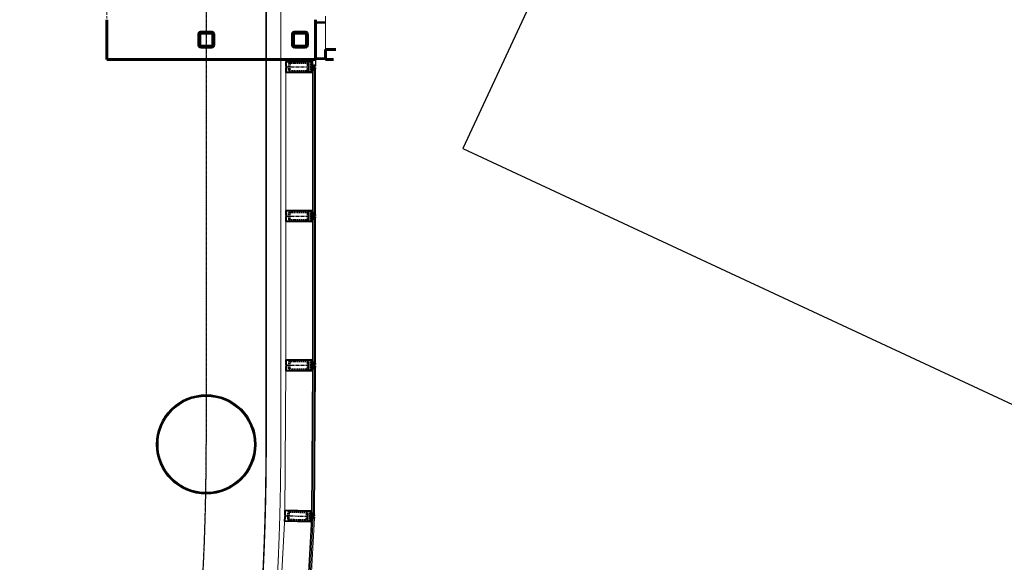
# Model space of a CAD drawing. Header units: millimetres. Extents: x 98667 to 994031, y -2704 to 533009.
# Tile 81 of 256: x 464971 to 474879, y 169351 to 174807. Entities that reach past the tile are written whole.
import ezdxf

# ---------------------------------------------------------------- set-up
doc = ezdxf.new("R2010")
doc.units = ezdxf.units.MM
for name, pattern in [('AP03000E0$0$CENTER', [50.8, 31.75, -6.35, 6.35, -6.35]), ('AP03000E0$0$DASHEDX2', [38.1, 25.4, -12.7]), ('AP03000E0$0$HIDDEN', [9.525, 6.35, -3.175]), ('AP03000E0$0$HIDDENX2', [19.05, 12.7, -6.35]), ('sp00000g0$0$CENTER', [50.8, 31.75, -6.35, 6.35, -6.35])]:
    doc.linetypes.add(name, pattern=pattern)
for name, color, linetype in [('A-COL ENCLOUSER INNER', 1, 'Continuous'), ('A-COL ENCLOUSER OUTER', 6, 'Continuous'), ('A-XREF', 7, 'Continuous'), ('sp00000g0$0$S-GRID', 1, 'sp00000g0$0$CENTER')]:
    doc.layers.add(name, color=color, linetype=linetype)
for name, color, linetype, lineweight in [('AP03000E0$0$A-BRDG-LEVL', 1, 'Continuous', 15), ('AP03000E0$0$A-BRDG-OVHD', 2, 'AP03000E0$0$DASHEDX2', 20), ('AP03000E0$0$A-BRDG-WALL-EXTR', 6, 'Continuous', 60), ('AP03000E0$0$A-BRDG-WALL-INTR', 3, 'Continuous', 30), ('AP03000E0$0$A-DETL-THIK', 6, 'Continuous', 60), ('AP03000E0$0$A-DETL-THIN', 2, 'Continuous', 15), ('AP03000E0$0$A-FLOR-EDGE', 1, 'AP03000E0$0$HIDDENX2', 15), ('AP03000E0$0$A-GLAZ-FULL-EXTR', 2, 'Continuous', 20), ('AP03000E0$0$A-GLAZ-MULL-EXTR', 3, 'Continuous', 35), ('AP03000E0$0$A-WALL-FNSH', 1, 'Continuous', 15)]:
    doc.layers.add(name, color=color, linetype=linetype, lineweight=lineweight)
doc.layers.add('AP03000E0$0$A-Slab Edge Guide', color=55, linetype='Continuous', lineweight=15, plot=False)

msp = doc.modelspace()

# ---------------------------------------------------------------- linework, layer by layer
at = {"color": 251, "linetype": 'AP03000E0$0$CENTER'}
for p, q in [((467647.9, 174331.6), (467947.9, 174331.6)), ((467647.9, 172831.6), (467947.9, 172831.6)), ((467647.9, 171331.6), (467947.9, 171331.6)), ((467638.1, 169819.5), (467938, 169811.3))]:
    msp.add_line(p, q, dxfattribs=at)
at = {"layer": 'A-COL ENCLOUSER INNER', "color": 251}
for radius in [494, 485]:
    msp.add_circle((466847.6, 170536.3), radius, dxfattribs=at)
at = {"layer": 'A-COL ENCLOUSER OUTER', "color": 251}
msp.add_circle((466847.6, 170536.3), 500, dxfattribs=at)
at = {"layer": 'A-XREF', "color": 251}
for p, q in [((473322.2, 181858.2), (469430.9, 173512.7)), ((469430.9, 173512.7), (504602, 157124.8))]:
    msp.add_line(p, q, dxfattribs=at)
at = {"layer": 'AP03000E0$0$A-BRDG-LEVL', "color": 251}
for p, q in [((467947.9, 174786.6), (468047.9, 174786.6)), ((467947.9, 174781.6), (468047.9, 174781.6)), ((467947.9, 174776.6), (468047.9, 174776.6)), ((468047.9, 174841.6), (468047.9, 174506.6)), ((467947.9, 174771.6), (468047.9, 174771.6)), ((467947.9, 174421.6), (468047.9, 174421.6)), ((467947.9, 174416.6), (468047.9, 174416.6)), ((467947.9, 174411.6), (468047.9, 174411.6)), ((467947.9, 174406.6), (468047.9, 174406.6))]:
    msp.add_line(p, q, dxfattribs=at)
at = {"layer": 'AP03000E0$0$A-BRDG-OVHD', "color": 251}
msp.add_line((465847.9, 178081.6), (465847.9, 174456.4), dxfattribs=at)
at = {"layer": 'AP03000E0$0$A-BRDG-WALL-EXTR', "color": 251}
for p, q in [((468047.9, 174406.6), (468047.9, 174506.6)), ((468047.9, 174506.6), (468151.9, 174506.6)), ((468129.7, 174406.6), (468047.9, 174406.6))]:
    msp.add_line(p, q, dxfattribs=at)
at = {"layer": 'AP03000E0$0$A-BRDG-WALL-INTR', "color": 251}
for p, q in [((467662.9, 174387), (467662.9, 174406.6)), ((467692.9, 174388.1), (467692.9, 174406.6)), ((467917.9, 174349.5), (467917.9, 174406.6)), ((467947.9, 174406.6), (467947.9, 174349.5)), ((467947.9, 174349.5), (467917.9, 174349.5))]:
    msp.add_line(p, q, dxfattribs=at)
at = {"layer": 'AP03000E0$0$A-DETL-THIK', "color": 251}
for p, q in [((465847.9, 174406.6), (465847.9, 174806.6)), ((467947.9, 174806.6), (467947.9, 174406.6)), ((466792.9, 174681.6), (466902.9, 174681.6)), ((467735.9, 174681.6), (467845.9, 174681.6)), ((466772.9, 174551.6), (466772.9, 174661.6)), ((466782.9, 174551.6), (466782.9, 174661.6)), ((466792.9, 174671.6), (466902.9, 174671.6)), ((466912.9, 174661.6), (466912.9, 174551.6)), ((466922.9, 174661.6), (466922.9, 174551.6)), ((467715.9, 174551.6), (467715.9, 174661.6)), ((467725.9, 174551.6), (467725.9, 174661.6)), ((467735.9, 174671.6), (467845.9, 174671.6)), ((467855.9, 174661.6), (467855.9, 174551.6)), ((467865.9, 174661.6), (467865.9, 174551.6)), ((466902.9, 174541.6), (466792.9, 174541.6)), ((466902.9, 174531.6), (466792.9, 174531.6)), ((467845.9, 174541.6), (467735.9, 174541.6)), ((467845.9, 174531.6), (467735.9, 174531.6)), ((467947.9, 174406.6), (465847.9, 174406.6))]:
    msp.add_line(p, q, dxfattribs=at)
for centre, radius, start, end in [((466792.9, 174661.6), 20, 89.99988, 179.99988), ((466902.9, 174661.6), 20, 359.99988, 89.99988), ((467735.9, 174661.6), 20, 89.99988, 179.99988), ((467845.9, 174661.6), 20, 359.99988, 89.99988), ((466792.9, 174661.6), 10, 89.99988, 179.99988), ((466902.9, 174661.6), 10, 359.99988, 89.99988), ((467735.9, 174661.6), 10, 89.99988, 179.99988), ((467845.9, 174661.6), 10, 359.99988, 89.99988), ((466792.9, 174551.6), 20, 179.99988, 269.99988), ((466792.9, 174551.6), 10, 179.99988, 269.99988), ((466902.9, 174551.6), 10, 269.99988, 359.99988), ((466902.9, 174551.6), 20, 269.99989, 359.99989), ((467735.9, 174551.6), 20, 179.99988, 269.99988), ((467735.9, 174551.6), 10, 179.99988, 269.99988), ((467845.9, 174551.6), 10, 269.99988, 359.99988), ((467845.9, 174551.6), 20, 269.99989, 359.99989)]:
    msp.add_arc(centre, radius, start, end, dxfattribs=at)
at = {"layer": 'AP03000E0$0$A-DETL-THIN', "color": 251, "linetype": 'Continuous'}
for p, q in [((466772.9, 174659.8), (466778.9, 174675.9)), ((466790.8, 174671.4), (466794.6, 174681.6)), ((466797.6, 174671.6), (466801.4, 174681.6)), ((466811.2, 174671.6), (466815, 174681.6)), ((466818, 174671.6), (466821.7, 174681.6)), ((466831.5, 174671.6), (466835.3, 174681.6)), ((466838.3, 174671.6), (466842.1, 174681.6)), ((466851.9, 174671.6), (466855.6, 174681.6)), ((466858.7, 174671.6), (466862.4, 174681.6)), ((466872.2, 174671.6), (466876, 174681.6)), ((466879, 174671.6), (466882.7, 174681.6)), ((466892.6, 174671.6), (466896.3, 174681.6)), ((466899.3, 174671.6), (466903.1, 174681.6)), ((466911.2, 174667.1), (466915.1, 174677.5)), ((467715.9, 174643.3), (467729.9, 174680.7)), ((467733.1, 174671.2), (467737, 174681.6)), ((467746.8, 174671.6), (467750.6, 174681.6)), ((467753.6, 174671.6), (467757.3, 174681.6)), ((467767.2, 174671.6), (467770.9, 174681.6)), ((467773.9, 174671.6), (467777.7, 174681.6)), ((467787.5, 174671.6), (467791.2, 174681.6)), ((467794.3, 174671.6), (467798, 174681.6)), ((467807.8, 174671.6), (467811.6, 174681.6)), ((467814.6, 174671.6), (467818.4, 174681.6)), ((467828.2, 174671.6), (467831.9, 174681.6)), ((467835, 174671.6), (467838.7, 174681.6)), ((467848.4, 174671.3), (467851.9, 174680.7)), ((467853.8, 174667.7), (467857.6, 174677.8)), ((466772.9, 174623.6), (466782.9, 174650.3)), ((466772.9, 174605.5), (466782.9, 174632.2)), ((466772.9, 174569.2), (466782.9, 174595.9)), ((466772.9, 174551.1), (466782.9, 174577.8)), ((466912.9, 174653.5), (466919.9, 174672.2)), ((466912.9, 174617.2), (466922.9, 174644)), ((466912.9, 174599.1), (466922.9, 174625.8)), ((466912.9, 174562.9), (466922.9, 174589.6)), ((467715.9, 174625.2), (467725.9, 174651.9)), ((467715.9, 174588.9), (467725.9, 174615.7)), ((467715.9, 174570.8), (467725.9, 174597.6)), ((467855.9, 174637), (467865.8, 174663.5)), ((467855.9, 174618.8), (467865.9, 174645.6)), ((467855.9, 174582.6), (467865.9, 174609.3)), ((467855.9, 174564.5), (467865.9, 174591.2)), ((466780.7, 174535.7), (466784.6, 174546.1)), ((466786.4, 174532.7), (466789.9, 174542.1)), ((466799.5, 174531.6), (466803.3, 174541.6)), ((466806.3, 174531.6), (466810, 174541.6)), ((466819.9, 174531.6), (466823.6, 174541.6)), ((466826.6, 174531.6), (466830.4, 174541.6)), ((466840.2, 174531.6), (466843.9, 174541.6)), ((466847, 174531.6), (466850.7, 174541.6)), ((466860.5, 174531.6), (466864.3, 174541.6)), ((466867.3, 174531.6), (466871.1, 174541.6)), ((466880.9, 174531.6), (466884.6, 174541.6)), ((466887.7, 174531.6), (466891.4, 174541.6)), ((466901.2, 174531.6), (466905, 174541.8)), ((466908.3, 174532.3), (466922.9, 174571.5)), ((467718.6, 174541.7), (467725.9, 174561.3)), ((467723.3, 174536.1), (467727.2, 174546.7)), ((467735.1, 174531.6), (467738.9, 174541.6)), ((467741.9, 174531.6), (467745.6, 174541.6)), ((467755.5, 174531.6), (467759.2, 174541.6)), ((467762.2, 174531.6), (467766, 174541.6)), ((467775.8, 174531.6), (467779.5, 174541.6)), ((467782.6, 174531.6), (467786.3, 174541.6)), ((467796.1, 174531.6), (467799.9, 174541.6)), ((467802.9, 174531.6), (467806.7, 174541.6)), ((467816.5, 174531.6), (467820.2, 174541.6)), ((467823.3, 174531.6), (467827, 174541.6)), ((467836.8, 174531.6), (467840.6, 174541.6)), ((467843.6, 174531.6), (467847.4, 174541.7)), ((467859, 174536.5), (467865.9, 174555))]:
    msp.add_line(p, q, dxfattribs=at)
at = {"layer": 'AP03000E0$0$A-FLOR-EDGE', "color": 251, "linetype": 'AP03000E0$0$HIDDEN'}
msp.add_line((467597.9, 197961.8), (467597.9, 170535.9), dxfattribs=at)
msp.add_arc((441330.8, 170535.7), 26267.1, 269.99673, 0.00045, dxfattribs=at)
at = {"layer": 'AP03000E0$0$A-GLAZ-FULL-EXTR', "color": 251}
for p, q in [((467647.9, 172849.1), (467647.9, 174314.1)), ((467923.9, 174314.1), (467917.9, 174314.1)), ((467917.9, 174314.1), (467917.9, 172849.1)), ((467923.9, 172849.1), (467923.9, 174314.1)), ((467923.9, 174302.1), (467923.9, 174314.1)), ((467923.9, 174314.1), (467935.9, 174314.1)), ((467935.9, 174302.1), (467923.9, 174302.1)), ((467935.9, 174296.1), (467923.9, 174296.1)), ((467926.9, 174296.1), (467926.9, 174302.1)), ((467926.9, 174302.1), (467932.9, 174302.1)), ((467932.9, 174296.1), (467926.9, 174296.1)), ((467932.9, 174302.1), (467932.9, 174296.1)), ((467947.9, 174314.1), (467935.9, 174314.1)), ((467935.9, 174314.1), (467935.9, 172849.1)), ((467935.9, 174314.1), (467935.9, 174302.1)), ((467947.9, 172849.1), (467947.9, 174314.1)), ((467647.9, 172814.1), (467647.9, 171349.1)), ((467917.9, 172849.1), (467923.9, 172849.1)), ((467917.9, 171349.1), (467917.9, 172814.1)), ((467917.9, 172814.1), (467923.9, 172814.1)), ((467935.9, 172867.1), (467923.9, 172867.1)), ((467935.9, 172861.1), (467923.9, 172861.1)), ((467923.9, 172861.1), (467923.9, 172849.1)), ((467923.9, 172849.1), (467935.9, 172849.1)), ((467923.9, 172802.1), (467923.9, 172814.1)), ((467923.9, 172814.1), (467935.9, 172814.1)), ((467923.9, 172814.1), (467923.9, 171349.1)), ((467935.9, 172802.1), (467923.9, 172802.1)), ((467935.9, 172796.1), (467923.9, 172796.1)), ((467932.9, 172867.1), (467926.9, 172867.1)), ((467926.9, 172867.1), (467926.9, 172861.1)), ((467926.9, 172861.1), (467932.9, 172861.1)), ((467926.9, 172796.1), (467926.9, 172802.1)), ((467926.9, 172802.1), (467932.9, 172802.1)), ((467932.9, 172796.1), (467926.9, 172796.1)), ((467932.9, 172861.1), (467932.9, 172867.1)), ((467932.9, 172802.1), (467932.9, 172796.1)), ((467935.9, 172849.1), (467935.9, 172861.1)), ((467935.9, 172849.1), (467947.9, 172849.1)), ((467935.9, 171349.1), (467935.9, 172814.1)), ((467935.9, 172814.1), (467947.9, 172814.1)), ((467935.9, 172814.1), (467935.9, 172802.1)), ((467947.9, 172814.1), (467947.9, 171349.1)), ((467638.5, 169830.7), (467647.9, 171316)), ((467917.9, 171314.3), (467908.5, 169829)), ((467914.5, 169829), (467923.9, 171314.3)), ((467923.9, 171349.1), (467917.9, 171349.1)), ((467923.9, 171314.3), (467917.9, 171314.3)), ((467923.8, 171302.3), (467923.9, 171314.3)), ((467935.9, 171367.1), (467923.9, 171367.1)), ((467935.9, 171361.1), (467923.9, 171361.1)), ((467923.9, 171361.1), (467923.9, 171349.1)), ((467923.9, 171349.1), (467935.9, 171349.1)), ((467923.9, 171314.3), (467935.9, 171314.2)), ((467935.9, 171314.2), (467926.5, 169828.9)), ((467932.9, 171367.1), (467926.9, 171367.1)), ((467926.9, 171367.1), (467926.9, 171361.1)), ((467926.9, 171361.1), (467932.9, 171361.1)), ((467932.9, 171361.1), (467932.9, 171367.1)), ((467935.9, 171314.2), (467935.8, 171302.2)), ((467935.9, 171349.1), (467935.9, 171361.1)), ((467947.9, 171349.1), (467935.9, 171349.1)), ((467947.9, 171314.1), (467935.9, 171314.2)), ((467938.5, 169828.8), (467947.9, 171314.1)), ((467935.8, 171302.2), (467923.8, 171302.3)), ((467935.8, 171296.2), (467923.8, 171296.3)), ((467926.8, 171296.2), (467926.8, 171302.2)), ((467926.8, 171302.2), (467932.8, 171302.2)), ((467932.8, 171296.2), (467926.8, 171296.2)), ((467932.8, 171302.2), (467932.8, 171296.2)), ((467908.5, 169829), (467914.5, 169829)), ((467914.6, 169841), (467914.5, 169829)), ((467914.5, 169829), (467926.5, 169828.9)), ((467926.6, 169846.9), (467914.6, 169847)), ((467926.6, 169840.9), (467914.6, 169841)), ((467923.6, 169846.9), (467917.6, 169846.9)), ((467917.6, 169846.9), (467917.6, 169840.9)), ((467917.6, 169840.9), (467923.6, 169840.9)), ((467923.6, 169840.9), (467923.6, 169846.9)), ((467926.5, 169828.9), (467926.6, 169840.9)), ((467926.5, 169828.9), (467938.5, 169828.8)), ((467556.8, 168347.7), (467638, 169810.4)), ((467907.6, 169795.5), (467826.4, 168332.7)), ((467832.4, 168332.4), (467913.6, 169795.1)), ((467925.5, 169794.5), (467844.4, 168331.7)), ((467856.3, 168331.1), (467937.5, 169793.8)), ((467913.6, 169795.1), (467907.6, 169795.5)), ((467924.5, 169776.5), (467912.6, 169777.2)), ((467912.9, 169783.2), (467913.6, 169795.1)), ((467924.9, 169782.5), (467912.9, 169783.2)), ((467913.6, 169795.1), (467925.5, 169794.5)), ((467915.6, 169777), (467915.9, 169783)), ((467921.5, 169776.7), (467915.6, 169777)), ((467915.9, 169783), (467921.9, 169782.7)), ((467921.9, 169782.7), (467921.5, 169776.7)), ((467925.5, 169794.5), (467924.9, 169782.5)), ((467937.5, 169793.8), (467925.5, 169794.5))]:
    msp.add_line(p, q, dxfattribs=at)
at = {"layer": 'AP03000E0$0$A-GLAZ-FULL-EXTR', "color": 251, "linetype": 'Continuous'}
for p, q in [((467935.9, 174311.6), (467923.9, 174311.6)), ((467935.9, 174308.4), (467923.9, 174308.4)), ((467935.9, 174305.2), (467923.9, 174305.2)), ((467926.5, 174302.1), (467926.6, 174314.1)), ((467929.7, 174302.1), (467929.7, 174314.1)), ((467932.9, 174302.1), (467932.9, 174314.1)), ((467935.9, 172860.6), (467923.9, 172860.6)), ((467935.9, 172857.4), (467923.9, 172857.4)), ((467935.9, 172854.2), (467923.9, 172854.3)), ((467935.9, 172851.1), (467923.9, 172851.1)), ((467923.9, 172812.3), (467935.9, 172812.2)), ((467923.9, 172809.1), (467935.9, 172809)), ((467923.9, 172805.9), (467935.9, 172805.9)), ((467923.9, 172802.7), (467935.9, 172802.7)), ((467924.6, 172849.1), (467924.6, 172861.1)), ((467925.7, 172802.1), (467925.7, 172814.1)), ((467927.8, 172849.1), (467927.8, 172861.1)), ((467928.8, 172802.1), (467928.9, 172814.1)), ((467931, 172849.1), (467931, 172861.1)), ((467932, 172802.1), (467932.1, 172814.1)), ((467934.1, 172849.1), (467934.1, 172861.1)), ((467935.2, 172802.1), (467935.2, 172814.1)), ((467923.9, 171358.1), (467935.9, 171358.1)), ((467923.9, 171354.9), (467935.9, 171354.9)), ((467923.9, 171351.8), (467935.9, 171351.7)), ((467935.9, 171311.8), (467923.9, 171311.9)), ((467935.9, 171308.6), (467923.9, 171308.7)), ((467926.1, 171349.1), (467926.1, 171361.1)), ((467926.8, 171302.2), (467926.9, 171314.2)), ((467929.2, 171349.1), (467929.3, 171361.1)), ((467930, 171302.2), (467930.1, 171314.2)), ((467932.4, 171349.1), (467932.5, 171361.1)), ((467933.1, 171302.2), (467933.2, 171314.2)), ((467935.6, 171349.1), (467935.6, 171361.1)), ((467935.8, 171302.3), (467923.8, 171302.4)), ((467935.9, 171305.4), (467923.9, 171305.5)), ((467926.5, 169838.6), (467914.5, 169838.7)), ((467926.5, 169835.5), (467914.5, 169835.5)), ((467926.5, 169832.3), (467914.5, 169832.4)), ((467926.5, 169829.1), (467914.5, 169829.2)), ((467915.5, 169828.9), (467915.6, 169840.9)), ((467918.6, 169828.9), (467918.7, 169840.9)), ((467921.8, 169828.9), (467921.9, 169840.9)), ((467925, 169828.9), (467925.1, 169840.9)), ((467924.9, 169782.9), (467912.9, 169783.6)), ((467925.1, 169786), (467913.1, 169786.7)), ((467925.2, 169789.2), (467913.3, 169789.9)), ((467925.4, 169792.4), (467913.4, 169793.1)), ((467915.8, 169783), (467916.5, 169795)), ((467919, 169782.8), (467919.7, 169794.8)), ((467922.2, 169782.6), (467922.8, 169794.6))]:
    msp.add_line(p, q, dxfattribs=at)
at = {"layer": 'AP03000E0$0$A-GLAZ-MULL-EXTR', "color": 251}
for p, q in [((467907.9, 174386.6), (467647.9, 174386.6)), ((467647.9, 174386.6), (467647.9, 174336.6)), ((467650.9, 174383.6), (467850.9, 174383.6)), ((467650.9, 174341.6), (467650.9, 174383.6)), ((467850.9, 174383.6), (467907.9, 174383.6)), ((467912.9, 174386.6), (467907.9, 174386.6)), ((467907.9, 174383.6), (467907.9, 174344.1)), ((467917.9, 174391.6), (467912.9, 174386.6)), ((467912.9, 174344.1), (467912.9, 174386.6)), ((467912.9, 174386.6), (467912.9, 174364.1)), ((467917.9, 174364.1), (467917.9, 174391.6)), ((467647.9, 174336.6), (467650.9, 174336.6)), ((467647.9, 174321.6), (467647.9, 174276.6)), ((467650.9, 174321.6), (467647.9, 174321.6)), ((467653.9, 174341.6), (467650.9, 174341.6)), ((467650.9, 174336.6), (467650.9, 174299.6)), ((467650.9, 174279.6), (467650.9, 174321.6)), ((467650.9, 174299.6), (467653.9, 174299.6)), ((467850.9, 174279.6), (467650.9, 174279.6)), ((467653.9, 174299.6), (467653.9, 174341.6)), ((467907.9, 174279.6), (467850.9, 174279.6)), ((467907.9, 174344.1), (467904.9, 174344.1)), ((467904.9, 174344.1), (467904.9, 174302.1)), ((467904.9, 174302.1), (467907.9, 174302.1)), ((467907.9, 174302.1), (467907.9, 174339.1)), ((467907.9, 174339.1), (467947.9, 174339.1)), ((467947.9, 174324.1), (467907.9, 174324.1)), ((467907.9, 174324.1), (467907.9, 174319.1)), ((467907.9, 174319.1), (467907.9, 174279.6)), ((467912.9, 174364.1), (467917.9, 174364.1)), ((467947.9, 174344.1), (467912.9, 174344.1)), ((467912.9, 174276.6), (467912.9, 174319.1)), ((467912.9, 174319.1), (467947.9, 174319.1)), ((467912.9, 174276.6), (467912.9, 174299.1)), ((467912.9, 174299.1), (467917.9, 174299.1)), ((467917.9, 174299.1), (467917.9, 174271.6)), ((467947.9, 174339.1), (467947.9, 174344.1)), ((467947.9, 174319.1), (467947.9, 174324.1)), ((467647.9, 174276.6), (467907.9, 174276.6)), ((467907.9, 174276.6), (467912.9, 174276.6)), ((467917.9, 174271.6), (467912.9, 174276.6)), ((467917.9, 172891.6), (467912.9, 172886.6)), ((467917.9, 172864.1), (467917.9, 172891.6)), ((467647.9, 172841.6), (467647.9, 172886.6)), ((467647.9, 172886.6), (467907.9, 172886.6)), ((467650.9, 172841.6), (467647.9, 172841.6)), ((467647.9, 172776.6), (467647.9, 172826.6)), ((467647.9, 172826.6), (467650.9, 172826.6)), ((467850.9, 172883.6), (467650.9, 172883.6)), ((467650.9, 172883.6), (467650.9, 172841.6)), ((467650.9, 172826.6), (467650.9, 172863.6)), ((467650.9, 172863.6), (467653.9, 172863.6)), ((467653.9, 172821.6), (467650.9, 172821.6)), ((467650.9, 172821.6), (467650.9, 172779.6)), ((467653.9, 172863.6), (467653.9, 172821.6)), ((467907.9, 172883.6), (467850.9, 172883.6)), ((467904.9, 172819.1), (467904.9, 172861.1)), ((467904.9, 172861.1), (467907.9, 172861.1)), ((467907.9, 172819.1), (467904.9, 172819.1)), ((467907.9, 172886.6), (467912.9, 172886.6)), ((467907.9, 172844.1), (467907.9, 172883.6)), ((467907.9, 172861.1), (467907.9, 172824.1)), ((467907.9, 172839.1), (467907.9, 172844.1)), ((467947.9, 172839.1), (467907.9, 172839.1)), ((467907.9, 172824.1), (467947.9, 172824.1)), ((467907.9, 172779.6), (467907.9, 172819.1)), ((467912.9, 172886.6), (467912.9, 172844.1)), ((467912.9, 172886.6), (467912.9, 172864.1)), ((467912.9, 172864.1), (467917.9, 172864.1)), ((467912.9, 172844.1), (467947.9, 172844.1)), ((467947.9, 172819.1), (467912.9, 172819.1)), ((467912.9, 172819.1), (467912.9, 172776.6)), ((467912.9, 172776.6), (467912.9, 172799.1)), ((467912.9, 172799.1), (467917.9, 172799.1)), ((467917.9, 172799.1), (467917.9, 172771.6)), ((467947.9, 172844.1), (467947.9, 172839.1)), ((467947.9, 172824.1), (467947.9, 172819.1)), ((467907.9, 172776.6), (467647.9, 172776.6)), ((467650.9, 172779.6), (467850.9, 172779.6)), ((467850.9, 172779.6), (467907.9, 172779.6)), ((467912.9, 172776.6), (467907.9, 172776.6)), ((467917.9, 172771.6), (467912.9, 172776.6)), ((467907.9, 171386.6), (467647.9, 171386.6)), ((467647.9, 171386.6), (467647.9, 171336.6)), ((467647.9, 171336.6), (467650.9, 171336.6)), ((467647.9, 171321.6), (467647.9, 171276.6)), ((467650.9, 171321.6), (467647.9, 171321.6)), ((467650.9, 171383.6), (467850.9, 171383.6)), ((467650.9, 171341.6), (467650.9, 171383.6)), ((467653.9, 171341.6), (467650.9, 171341.6)), ((467650.9, 171336.6), (467650.9, 171299.6)), ((467650.9, 171279.6), (467650.9, 171321.6)), ((467653.9, 171299.6), (467653.9, 171341.6)), ((467850.9, 171383.6), (467907.9, 171383.6)), ((467907.9, 171344.1), (467904.9, 171344.1)), ((467904.9, 171344.1), (467904.9, 171302.1)), ((467912.9, 171386.6), (467907.9, 171386.6)), ((467907.9, 171383.6), (467907.9, 171344.1)), ((467907.9, 171302.1), (467907.9, 171339.1)), ((467907.9, 171339.1), (467947.9, 171339.1)), ((467947.9, 171324.1), (467907.9, 171324.1)), ((467907.9, 171324.1), (467907.9, 171319.1)), ((467907.9, 171319.1), (467907.9, 171279.6)), ((467917.9, 171391.6), (467912.9, 171386.6)), ((467912.9, 171344.1), (467912.9, 171386.6)), ((467912.9, 171386.6), (467912.9, 171364.1)), ((467912.9, 171364.1), (467917.9, 171364.1)), ((467947.9, 171344.1), (467912.9, 171344.1)), ((467912.9, 171276.6), (467912.9, 171319.1)), ((467912.9, 171319.1), (467947.9, 171319.1)), ((467917.9, 171364.1), (467917.9, 171391.6)), ((467947.9, 171339.1), (467947.9, 171344.1)), ((467947.9, 171319.1), (467947.9, 171324.1)), ((467647.9, 171276.6), (467907.9, 171276.6)), ((467650.9, 171299.6), (467653.9, 171299.6)), ((467850.9, 171279.6), (467650.9, 171279.6)), ((467907.9, 171279.6), (467850.9, 171279.6)), ((467904.9, 171302.1), (467907.9, 171302.1)), ((467907.9, 171276.6), (467912.9, 171276.6)), ((467912.9, 171276.6), (467912.9, 171299.1)), ((467912.9, 171299.1), (467917.9, 171299.1)), ((467917.9, 171271.6), (467912.9, 171276.6)), ((467917.9, 171299.1), (467917.9, 171271.6)), ((467639.6, 169874.5), (467638.2, 169824.5)), ((467638.2, 169824.5), (467641.2, 169824.4)), ((467899.5, 169867.4), (467639.6, 169874.5)), ((467641.2, 169824.4), (467640.2, 169787.4)), ((467641.4, 169829.4), (467642.5, 169871.4)), ((467644.4, 169829.3), (467641.4, 169829.4)), ((467642.5, 169871.4), (467842.5, 169865.9)), ((467643.2, 169787.3), (467644.4, 169829.3)), ((467842.5, 169865.9), (467899.4, 169864.4)), ((467895.4, 169825), (467894.2, 169783)), ((467898.4, 169824.9), (467895.4, 169825)), ((467899.4, 169864.4), (467898.4, 169824.9)), ((467904.5, 169867.2), (467899.5, 169867.4)), ((467903.4, 169824.8), (467904.5, 169867.2)), ((467938.3, 169823.8), (467903.4, 169824.8)), ((467904.5, 169867.2), (467903.9, 169844.8)), ((467903.9, 169844.8), (467908.9, 169844.6)), ((467909.6, 169872.1), (467904.5, 169867.2)), ((467908.9, 169844.6), (467909.6, 169872.1)), ((467938.2, 169818.8), (467938.3, 169823.8)), ((467637.8, 169809.5), (467636.6, 169764.5)), ((467636.6, 169764.5), (467896.5, 169757.4)), ((467640.8, 169809.4), (467637.8, 169809.5)), ((467639.7, 169767.4), (467640.8, 169809.4)), ((467839.6, 169762), (467639.7, 169767.4)), ((467640.2, 169787.4), (467643.2, 169787.3)), ((467896.6, 169760.4), (467839.6, 169762)), ((467894.2, 169783), (467897.2, 169782.9)), ((467896.5, 169757.4), (467901.5, 169757.3)), ((467897.7, 169799.9), (467896.6, 169760.4)), ((467897.2, 169782.9), (467898.2, 169819.9)), ((467897.8, 169804.9), (467897.7, 169799.9)), ((467937.8, 169803.8), (467897.8, 169804.9)), ((467898.2, 169819.9), (467938.2, 169818.8)), ((467901.5, 169757.3), (467902.7, 169799.8)), ((467901.5, 169757.3), (467902.1, 169779.8)), ((467906.4, 169752.1), (467901.5, 169757.3)), ((467902.1, 169779.8), (467907.1, 169779.6)), ((467902.7, 169799.8), (467937.7, 169798.8)), ((467907.1, 169779.6), (467906.4, 169752.1)), ((467937.7, 169798.8), (467937.8, 169803.8))]:
    msp.add_line(p, q, dxfattribs=at)
at = {"layer": 'AP03000E0$0$A-GLAZ-MULL-EXTR', "color": 251, "linetype": 'AP03000E0$0$HIDDENX2'}
for p, q in [((467702.9, 174381.6), (467852.9, 174381.6)), ((467877.9, 174281.6), (467877.9, 174381.6)), ((467877.9, 174381.6), (467897.9, 174381.6)), ((467897.9, 174381.6), (467897.9, 174331.6)), ((467677.9, 174306.6), (467677.9, 174356.6)), ((467690.4, 174306.6), (467690.4, 174356.6)), ((467702.9, 174369.1), (467852.9, 174369.1)), ((467852.9, 174294.1), (467702.9, 174294.1)), ((467852.9, 174281.6), (467702.9, 174281.6)), ((467865.4, 174356.6), (467865.4, 174306.6)), ((467877.9, 174356.6), (467877.9, 174306.6)), ((467897.9, 174281.6), (467877.9, 174281.6)), ((467897.9, 174331.6), (467897.9, 174281.6)), ((467677.9, 172856.6), (467677.9, 172806.6)), ((467690.4, 172856.6), (467690.4, 172806.6)), ((467852.9, 172881.6), (467702.9, 172881.6)), ((467852.9, 172869.1), (467702.9, 172869.1)), ((467702.9, 172794.1), (467852.9, 172794.1)), ((467865.4, 172806.6), (467865.4, 172856.6)), ((467897.9, 172881.6), (467877.9, 172881.6)), ((467877.9, 172881.6), (467877.9, 172781.6)), ((467877.9, 172806.6), (467877.9, 172856.6)), ((467897.9, 172831.6), (467897.9, 172881.6)), ((467897.9, 172781.6), (467897.9, 172831.6)), ((467702.9, 172781.6), (467852.9, 172781.6)), ((467877.9, 172781.6), (467897.9, 172781.6)), ((467677.9, 171306.6), (467677.9, 171356.6)), ((467690.4, 171306.6), (467690.4, 171356.6)), ((467702.9, 171381.6), (467852.9, 171381.6)), ((467702.9, 171369.1), (467852.9, 171369.1)), ((467865.4, 171356.6), (467865.4, 171306.6)), ((467877.9, 171281.6), (467877.9, 171381.6)), ((467877.9, 171381.6), (467897.9, 171381.6)), ((467877.9, 171356.6), (467877.9, 171306.6)), ((467897.9, 171381.6), (467897.9, 171331.6)), ((467897.9, 171331.6), (467897.9, 171281.6)), ((467852.9, 171294.1), (467702.9, 171294.1)), ((467852.9, 171281.6), (467702.9, 171281.6)), ((467897.9, 171281.6), (467877.9, 171281.6)), ((467667.4, 169793.7), (467668.8, 169843.7)), ((467679.9, 169793.3), (467681.3, 169843.3)), ((467694.1, 169855.5), (467844.1, 169851.4)), ((467694.5, 169868), (467844.4, 169863.9)), ((467856.2, 169838.5), (467854.8, 169788.6)), ((467866.7, 169763.2), (467869.4, 169863.2)), ((467868.7, 169838.2), (467867.3, 169788.2)), ((467869.4, 169863.2), (467889.4, 169862.7)), ((467889.4, 169862.7), (467888, 169812.7)), ((467841.7, 169763.9), (467691.7, 169768)), ((467842, 169776.4), (467692.1, 169780.5)), ((467886.7, 169762.7), (467866.7, 169763.2)), ((467888, 169812.7), (467886.7, 169762.7))]:
    msp.add_line(p, q, dxfattribs=at)
at = {"layer": 'AP03000E0$0$A-GLAZ-MULL-EXTR', "color": 251, "linetype": 'Continuous'}
for p, q in [((467912.9, 174386.4), (467917.9, 174386.4)), ((467912.9, 174383.2), (467917.9, 174383.2)), ((467912.9, 174380), (467917.9, 174380)), ((467914.1, 174364.1), (467914.2, 174387.9)), ((467915.9, 174389.5), (467917.9, 174389.5)), ((467917.3, 174364.1), (467917.4, 174391.1)), ((467912.9, 174376.9), (467917.9, 174376.8)), ((467912.9, 174373.7), (467917.9, 174373.7)), ((467912.9, 174370.5), (467917.9, 174370.5)), ((467912.9, 174367.3), (467917.9, 174367.3)), ((467912.9, 174364.2), (467917.9, 174364.1)), ((467912.9, 174297.5), (467917.9, 174297.5)), ((467912.9, 174294.3), (467917.9, 174294.3)), ((467912.9, 174291.1), (467917.9, 174291.1)), ((467912.9, 174288), (467917.9, 174287.9)), ((467912.9, 174284.8), (467917.9, 174284.8)), ((467912.9, 174281.6), (467917.9, 174281.6)), ((467913.8, 174275.7), (467913.9, 174299.1)), ((467916.9, 174272.6), (467917, 174299.1)), ((467912.9, 174278.4), (467917.9, 174278.4)), ((467914.3, 174275.3), (467917.9, 174275.2)), ((467917.5, 174272.1), (467917.9, 174272.1)), ((467917.9, 172885.3), (467912.9, 172885.3)), ((467917.9, 172882.1), (467912.9, 172882.1)), ((467917.9, 172878.9), (467912.9, 172878.9)), ((467917.9, 172875.7), (467912.9, 172875.7)), ((467917.9, 172872.6), (467912.9, 172872.6)), ((467917.9, 172869.4), (467912.9, 172869.4)), ((467917.9, 172866.2), (467912.9, 172866.2)), ((467917.9, 172796.4), (467912.9, 172796.4)), ((467917.9, 172793.2), (467912.9, 172793.2)), ((467914.2, 172775.3), (467914.2, 172799.1)), ((467914.3, 172864.1), (467914.3, 172888)), ((467917.9, 172888.4), (467914.8, 172888.4)), ((467917.4, 172772.2), (467917.4, 172799.1)), ((467917.5, 172864.1), (467917.5, 172891.2)), ((467917.9, 172790), (467912.9, 172790)), ((467917.9, 172786.8), (467912.9, 172786.8)), ((467917.9, 172783.7), (467912.9, 172783.7)), ((467917.9, 172780.5), (467912.9, 172780.5)), ((467917.9, 172777.3), (467912.9, 172777.3)), ((467917.9, 172774.1), (467915.4, 172774.1)), ((467912.9, 171386), (467917.9, 171386)), ((467912.9, 171382.8), (467917.9, 171382.8)), ((467912.9, 171379.6), (467917.9, 171379.6)), ((467912.9, 171376.5), (467917.9, 171376.4)), ((467912.9, 171373.3), (467917.9, 171373.3)), ((467912.9, 171370.1), (467917.9, 171370.1)), ((467912.9, 171366.9), (467917.9, 171366.9)), ((467914.6, 171364.1), (467914.7, 171388.3)), ((467915.5, 171389.1), (467917.9, 171389.1)), ((467917.7, 171364.1), (467917.9, 171391.5)), ((467912.9, 171297.1), (467917.9, 171297.1)), ((467912.9, 171293.9), (467917.9, 171293.9)), ((467912.9, 171290.7), (467917.9, 171290.7)), ((467912.9, 171287.6), (467917.9, 171287.5)), ((467912.9, 171284.4), (467917.9, 171284.4)), ((467912.9, 171281.2), (467917.9, 171281.2)), ((467912.9, 171278), (467917.9, 171278)), ((467914.2, 171275.3), (467914.3, 171299.1)), ((467914.7, 171274.9), (467917.9, 171274.8)), ((467917.4, 171272.2), (467917.5, 171299.1)), ((467917.9, 171271.7), (467917.9, 171271.7)), ((467903.9, 169846.1), (467908.9, 169846.1)), ((467904, 169849.3), (467909, 169849.3)), ((467904.1, 169852.5), (467909.1, 169852.5)), ((467904.2, 169855.7), (467909.2, 169855.6)), ((467904.3, 169858.8), (467909.3, 169858.8)), ((467904.4, 169862), (467909.4, 169862)), ((467904.5, 169865.2), (467909.5, 169865.2)), ((467905.2, 169844.7), (467905.3, 169868)), ((467905.7, 169868.4), (467909.5, 169868.3)), ((467908.4, 169844.6), (467908.5, 169871)), ((467909, 169871.5), (467909.6, 169871.5)), ((467901.6, 169757.1), (467901.7, 169762.9)), ((467901.6, 169760.4), (467906.6, 169760.4)), ((467901.6, 169757.2), (467906.5, 169757.2)), ((467901.7, 169763.6), (467906.7, 169763.6)), ((467901.8, 169766.8), (467906.8, 169766.7)), ((467901.9, 169773.1), (467906.9, 169773.1)), ((467901.9, 169769.9), (467906.9, 169769.9)), ((467902, 169776.3), (467907, 169776.3)), ((467902.1, 169779.5), (467907.1, 169779.4)), ((467904.6, 169754.1), (467906.4, 169754)), ((467904.8, 169753.8), (467904.9, 169779.7))]:
    msp.add_line(p, q, dxfattribs=at)
at = {"layer": 'AP03000E0$0$A-GLAZ-MULL-EXTR', "color": 251, "linetype": 'AP03000E0$0$HIDDENX2'}
for centre, radius, start, end in [((467702.9, 174356.6), 25, 90, 180), ((467852.9, 174356.6), 25, 0, 90), ((467702.9, 174306.6), 25, 180, 270), ((467702.9, 174356.6), 12.5, 90, 180), ((467702.9, 174306.6), 12.5, 180, 270), ((467852.9, 174356.6), 12.5, 0, 90), ((467852.9, 174306.6), 25, 270, 0), ((467852.9, 174306.6), 12.5, 270, 360), ((467702.9, 172856.6), 25, 90, 180), ((467702.9, 172806.6), 25, 180, 270), ((467702.9, 172856.6), 12.5, 90, 180), ((467702.9, 172806.6), 12.5, 180, 270), ((467852.9, 172856.6), 25, 360, 90), ((467852.9, 172856.6), 12.5, 0, 90), ((467852.9, 172806.6), 25, 270, 360), ((467852.9, 172806.6), 12.5, 270, 360), ((467702.9, 171356.6), 25, 90, 180), ((467702.9, 171306.6), 25, 180, 270), ((467702.9, 171356.6), 12.5, 90, 180), ((467702.9, 171306.6), 12.5, 180, 270), ((467852.9, 171356.6), 25, 0, 90), ((467852.9, 171356.6), 12.5, 0, 90), ((467852.9, 171306.6), 25, 270, 0), ((467852.9, 171306.6), 12.5, 270, 360), ((467693.8, 169843), 25, 88.43736, 178.43736), ((467693.8, 169843), 12.5, 88.43736, 178.43736), ((467843.7, 169838.9), 12.5, 358.43736, 88.43736), ((467843.7, 169838.9), 25, 358.43736, 88.43736), ((467692.4, 169793), 25, 178.43736, 268.43736), ((467692.4, 169793), 12.5, 178.43736, 268.43736), ((467842.4, 169788.9), 25, 268.43736, 358.43736), ((467842.4, 169788.9), 12.5, 268.43736, 358.43736)]:
    msp.add_arc(centre, radius, start, end, dxfattribs=at)
at = {"layer": 'AP03000E0$0$A-GLAZ-MULL-EXTR', "color": 251}
for centre, start, end in [((467944.3, 174346.6), 118.06066, 241.93934), ((467944.3, 174316.6), 118.06066, 241.93934), ((467945.3, 174346.6), 118.06066, 241.93934), ((467945.3, 174316.6), 118.06066, 241.93934), ((467946.3, 174346.6), 118.06066, 241.93934), ((467946.3, 174316.6), 118.06066, 241.93934), ((467947.3, 174346.6), 118.06066, 241.93934), ((467947.3, 174316.6), 118.06066, 241.93934), ((467948.3, 174346.6), 118.06066, 241.93934), ((467948.3, 174316.6), 118.06066, 241.93934), ((467949.3, 174346.6), 118.06066, 241.93934), ((467949.3, 174316.6), 118.06066, 241.93934), ((467944.3, 172846.6), 118.06066, 241.93934), ((467944.3, 172816.6), 118.06066, 241.93934), ((467945.3, 172846.6), 118.06066, 241.93934), ((467945.3, 172816.6), 118.06066, 241.93934), ((467946.3, 172846.6), 118.06066, 241.93934), ((467946.3, 172816.6), 118.06066, 241.93934), ((467947.3, 172846.6), 118.06066, 241.93934), ((467947.3, 172816.6), 118.06066, 241.93934), ((467948.3, 172846.6), 118.06066, 241.93934), ((467948.3, 172816.6), 118.06066, 241.93934), ((467949.3, 172846.6), 118.06066, 241.93934), ((467949.3, 172816.6), 118.06066, 241.93934), ((467944.3, 171346.6), 118.06066, 241.93934), ((467944.3, 171316.6), 118.06066, 241.93934), ((467945.3, 171346.6), 118.06066, 241.93934), ((467945.3, 171316.6), 118.06066, 241.93934), ((467946.3, 171346.6), 118.06066, 241.93934), ((467946.3, 171316.6), 118.06066, 241.93934), ((467947.3, 171346.6), 118.06066, 241.93934), ((467947.3, 171316.6), 118.06066, 241.93934), ((467948.3, 171346.6), 118.06066, 241.93934), ((467948.3, 171316.6), 118.06066, 241.93934), ((467949.3, 171346.6), 118.06066, 241.93934), ((467949.3, 171316.6), 118.06066, 241.93934), ((467934.7, 169826.4), 116.49801, 240.3767), ((467935.7, 169826.4), 116.49801, 240.3767), ((467936.7, 169826.3), 116.49801, 240.3767), ((467937.7, 169826.3), 116.49801, 240.3767), ((467938.7, 169826.3), 116.49801, 240.3767), ((467939.7, 169826.3), 116.49801, 240.3767), ((467933.9, 169796.4), 116.49801, 240.3767), ((467934.9, 169796.4), 116.49801, 240.3767), ((467935.9, 169796.4), 116.49801, 240.3767), ((467936.9, 169796.3), 116.49801, 240.3767), ((467937.9, 169796.3), 116.49801, 240.3767), ((467938.9, 169796.3), 116.49801, 240.3767)]:
    msp.add_arc(centre, 2.83, start, end, dxfattribs=at)
at = {"layer": 'AP03000E0$0$A-Slab Edge Guide', "color": 251, "linetype": 'AP03000E0$0$HIDDEN'}
msp.add_line((466847.9, 197972.5), (466847.9, 170535.9), dxfattribs=at)
msp.add_arc((441330.8, 170535.7), 25517.1, 269.99674, 0.00046, dxfattribs=at)
at = {"layer": 'AP03000E0$0$A-WALL-FNSH', "color": 251, "linetype": 'AP03000E0$0$HIDDEN'}
for p, q in [((467447.9, 197964), (467447.9, 170536.6)), ((467452.9, 197963.9), (467452.9, 170536.6))]:
    msp.add_line(p, q, dxfattribs=at)
for radius in [26123.6, 26118.6]:
    msp.add_arc((441329.3, 170537.2), radius, 270.00428, 359.99871, dxfattribs=at)
at = {"layer": 'sp00000g0$0$S-GRID', "color": 251}
msp.add_line((466847.9, 197972.5), (466847.9, 170536.6), dxfattribs=at)
msp.add_arc((441329.3, 170537.2), 25518.6, 270, 359.99869, dxfattribs=at)

doc.saveas('drawing.dxf')
